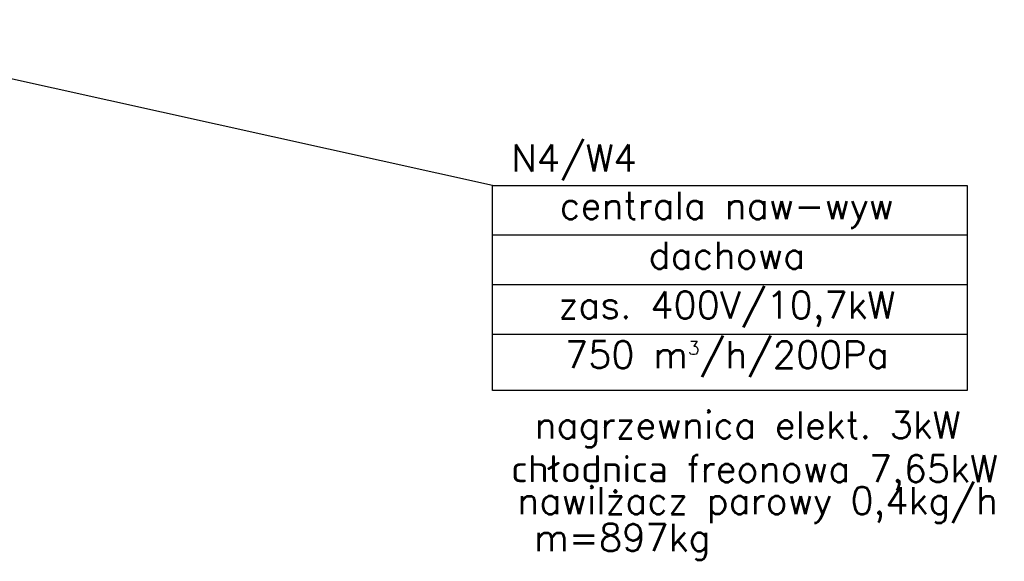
# Model space of a CAD drawing. Header units: millimetres. Extents: x 295542 to 440356, y 17772 to 133669.
# Tile 70 of 73: x 325714 to 330075, y 93161 to 95558. Entities that reach past the tile are written whole.
import ezdxf

# ---------------------------------------------------------------- set-up
doc = ezdxf.new("R2010")
doc.units = ezdxf.units.MM
doc.linetypes.add('Ciągłe', pattern=[0])
doc.layers.add('0_opis_wentylacja', color=110, linetype='Ciągłe')
doc.styles.add('FDBES', font='simplex.shx')

msp = doc.modelspace()

# ---------------------------------------------------------------- linework, layer by layer
at = {"layer": '0_opis_wentylacja'}
for p, q in [((327807.857, 94824.109), (324488.023, 95558.072)), ((329910.142, 94604.109), (327807.857, 94604.109)), ((329910.142, 94604.109), (327807.857, 94604.109)), ((329910.142, 94604.109), (327807.857, 94604.109)), ((329910.142, 94604.109), (327807.857, 94604.109)), ((329910.142, 94384.109), (327807.857, 94384.109)), ((329910.142, 94384.109), (327807.857, 94384.109)), ((329910.142, 94384.109), (327807.857, 94384.109)), ((329910.142, 94384.109), (327807.857, 94384.109)), ((329910.142, 94164.109), (327807.857, 94164.109)), ((329910.142, 94164.109), (327807.857, 94164.109)), ((329910.142, 94164.109), (327807.857, 94164.109)), ((329910.142, 94164.109), (327807.857, 94164.109))]:
    msp.add_line(p, q, dxfattribs=at)
msp.add_lwpolyline([(327807.857, 94824.109), (329910.142, 94824.109), (329910.142, 93916.109), (327807.857, 93916.109)], close=True, dxfattribs=at)
msp.add_lwpolyline([(327807.857, 94824.109), (329910.142, 94824.109), (329910.142, 93916.109), (327807.857, 93916.109)], close=True, dxfattribs=at)
msp.add_lwpolyline([(327807.857, 94824.109), (329910.142, 94824.109), (329910.142, 93916.109), (327807.857, 93916.109)], close=True, dxfattribs=at)

# ---------------------------------------------------------------- texts
at = {"layer": '0_opis_wentylacja', "char_height": 120, "attachment_point": 5, "line_spacing_factor": 1.1, "style": 'FDBES'}
for s, insert in [('N4/W4', (328168.727, 94925.739)), ('centrala naw-wyw \\Pdachowa\\Pzas. 400V/10,7kW\\P750 m{\\H0.5x;\\A2;3}/h/200Pa\\P', (328845.698, 94385.464)), ('nagrzewnica elekt. 3kW ', (328936.939, 93744.408)), ('chłodnica freonowa 7,65kW ', (328967.811, 93552.301)), ('nawilżacz parowy 0,4kg/h', (328981.716, 93409.408)), (' m=897kg', (328341.01, 93246.08))]:
    msp.add_mtext(s, dxfattribs=dict(at, insert=insert))

doc.saveas('drawing.dxf')
